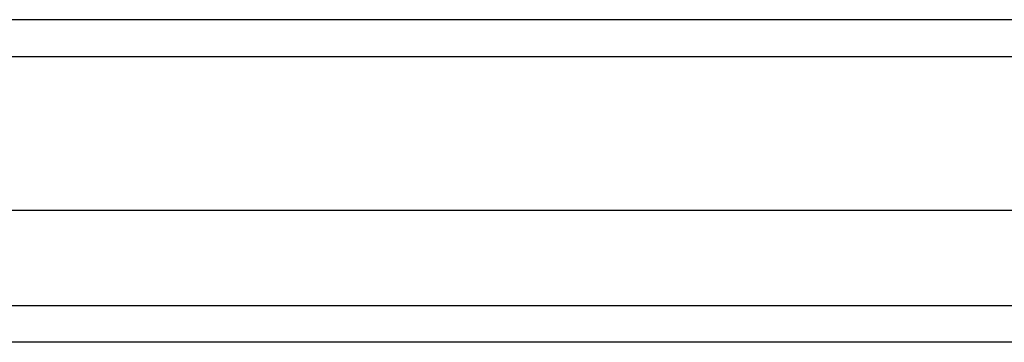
# Model space of a CAD drawing. Header units: inches. Extents: x 18 to 430, y 47 to 208.
# Tile 44 of 112: x 199.936 to 202.58, y 146.593 to 147.459. Entities that reach past the tile are written whole.
import ezdxf

# ---------------------------------------------------------------- set-up
doc = ezdxf.new("R2010")
doc.units = ezdxf.units.IN
doc.header["$MEASUREMENT"] = 0
doc.layers.add('Visible Edges(ANSI)', color=7, linetype='Continuous', lineweight=25)
doc.layers.add('Visible Tangent Edges(ANSI)', color=7, linetype='Continuous', lineweight=25)

msp = doc.modelspace()

# ---------------------------------------------------------------- linework, layer by layer
at = {"layer": 'Visible Edges(ANSI)'}
for p, q in [((236.8539, 147.4593), (195.0519, 147.4593)), ((236.2442, 146.9475), (195.6616, 146.9475)), ((236.0557, 146.5932), (195.85, 146.5932))]:
    msp.add_line(p, q, dxfattribs=at)
at = {"layer": 'Visible Tangent Edges(ANSI)'}
for p, q in [((195.0519, 147.3603), (236.8539, 147.3603)), ((195.72, 146.6922), (236.1857, 146.6922))]:
    msp.add_line(p, q, dxfattribs=at)

doc.saveas('drawing.dxf')
